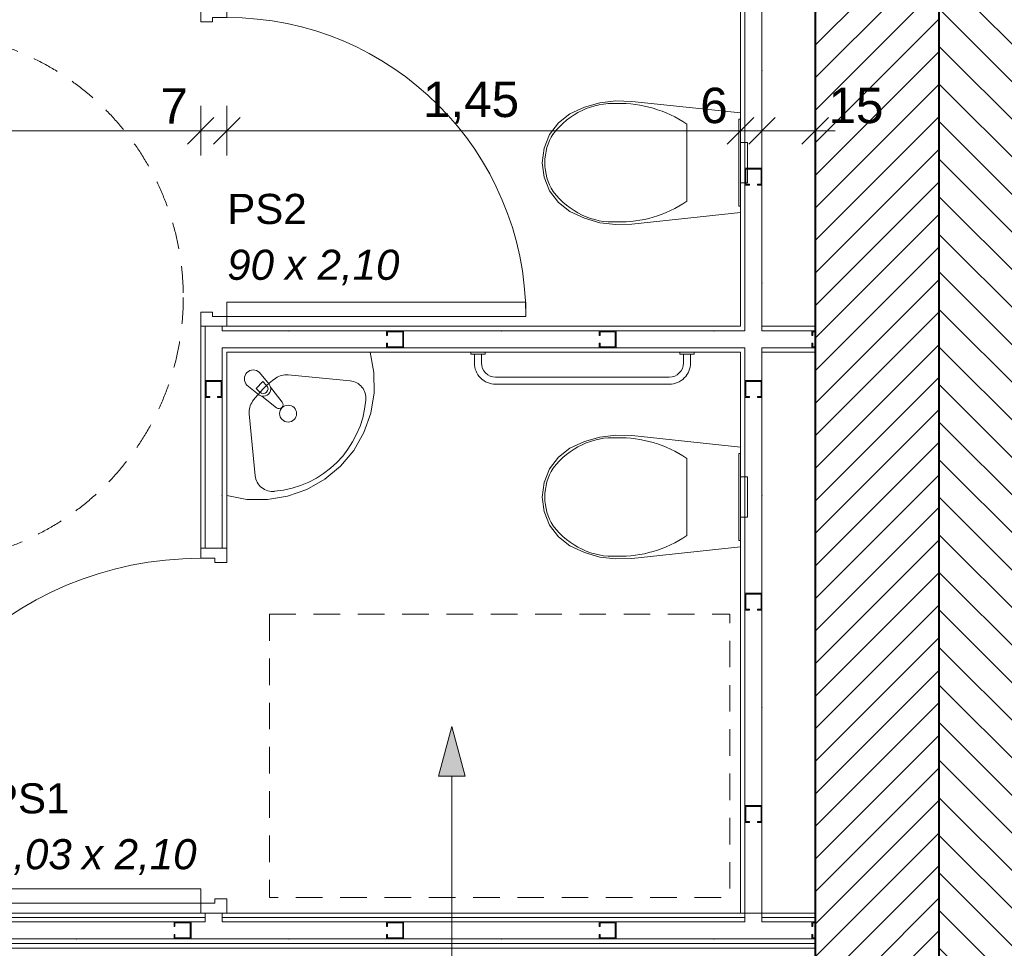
# Model space of a CAD drawing. Header units: millimetres. Extents: x 1516 to 54089, y 9900 to 28536.
# Tile 75 of 90: x 44840 to 47619, y 18521 to 21143. Entities that reach past the tile are written whole.
import ezdxf
from ezdxf.enums import TextEntityAlignment as Align

# ---------------------------------------------------------------- set-up
doc = ezdxf.new("R2010")
doc.units = ezdxf.units.MM
doc.header["$MEASUREMENT"] = 0
doc.linetypes.add('Tirets petits', pattern=[125, 75, -50])
for name, color, linetype in [('2D - Dessin général.AL', 7, 'Continuous'), ('_Murs - Extérieurs.AL', 7, 'Continuous'), ('Nouveau_2D - Cotations pour 50ème.AL', 7, 'Continuous'), ('Nouveau__Murs - Extérieurs.AL', 7, 'Continuous'), ('Nouveau__Murs - Intérieurs (Non-porteurs).AL', 7, 'Continuous'), ('Nouveau_Eq tech - App Sanitaire.AL', 7, 'Continuous'), ('Nouveau_Marques - Zones', 7, 'Continuous'), ('Nouveau_Marques de porte Archicad', 7, 'Continuous'), ('Nouveau_Portes Archicad', 7, 'Continuous')]:
    doc.layers.add(name, color=color, linetype=linetype)
doc.styles.add('STYLE_GENERE_1', font='arial.ttf')
doc.styles.add('STYLE_GENERE_3', font='arial.ttf')
doc.dimstyles.new('STYLE_GENERE__2', dxfattribs={"dimtxt": 100, "dimasz": 71.25, "dimexe": 0.18, "dimexo": 0.0625, "dimgap": 0, "dimtad": 1, "dimtih": 1, "dimtoh": 1, "dimlfac": 0.001, "dimzin": 0, "dimdsep": 46, "dimtxsty": 'STYLE_GENERE_3', "dimblk": 'ARROWHEAD_6', "dimblk1": 'ARROWHEAD_6', "dimblk2": 'ARROWHEAD_6', "dimcen": 0.09, "dimse1": 1, "dimse2": 1, "dimclrd": 7, "dimclre": 7, "dimclrt": 7, "dimazin": 0, "dimtfac": 1, "dimtdec": 4, "dimtmove": 0, "dimatfit": 3, "dimfxl": 0, "dimtolj": 1, "dimtzin": 0, "dimarcsym": 0})

# ---------------------------------------------------------------- blocks, each defined once
blk = doc.blocks.new('*X124')
at = {"layer": 'Nouveau__Murs - Intérieurs (Non-porteurs).AL', "color": 7, "linetype": 'Continuous', "lineweight": 5}
for p, q in [((45411.7, 20124), (45363.7, 20124)), ((45409, 20121.3), (45366.4, 20121.3)), ((45366.4, 20121.3), (45366.4, 20078.7)), ((45409, 20078.7), (45409, 20121.3)), ((45411.7, 20076), (45411.7, 20124)), ((45363.7, 20076), (45376.7, 20076)), ((45366.4, 20078.7), (45376.7, 20078.7)), ((45376.7, 20076), (45376.7, 20078.7)), ((45398.8, 20078.7), (45409, 20078.7)), ((45398.8, 20076), (45398.8, 20078.7)), ((45398.8, 20076), (45411.7, 20076))]:
    blk.add_line(p, q, dxfattribs=at)
blk.add_point((45411.7, 19800), dxfattribs=at)
blk.add_point((45411.7, 19800), dxfattribs=at)
blk = doc.blocks.new('Porte 27_4')
at = {"layer": 'Nouveau_Portes Archicad', "color": 7, "linetype": 'Continuous', "lineweight": 5}
for p, q in [((447, 0), (447, 974)), ((447, 974), (487, 974)), ((487, 974), (487, 0)), ((-487, 0), (-515, 0)), ((-515, 0), (-515, -73.5)), ((-515, 0), (-515, -12.5)), ((-515, 0), (-515, -12.5)), ((-487, -40), (-487, 0)), ((487, 0), (447, 0)), ((515, 0), (487, 0)), ((487, 0), (487, -40)), ((515, -73.5), (515, 0)), ((515, 0), (515, -12.5)), ((515, 0), (515, -12.5)), ((-515, -12.5), (-515, -60.5)), ((-515, -12.5), (-515, -60.5)), ((515, -12.5), (515, -60.5)), ((515, -12.5), (515, -60.5)), ((-475, -40), (-487, -40)), ((-475, -73.5), (-475, -40)), ((487, -40), (475, -40)), ((475, -40), (475, -73.5)), ((-515, -60.5), (-515, -73.5)), ((-515, -60.5), (-515, -73.5)), ((-515, -73.5), (-475, -73.5)), ((475, -73.5), (515, -73.5)), ((515, -60.5), (515, -73.5)), ((515, -60.5), (515, -73.5))]:
    blk.add_line(p, q, dxfattribs=at)
blk.add_arc((487, 0), 974, 90, 180, dxfattribs=at)
blk = doc.blocks.new('Marque porte 27')
at = {"layer": 'Nouveau_Marques de porte Archicad', "color": 7, "lineweight": 5, "char_height": 85, "attachment_point": 1, "rotation": 270, "style": 'STYLE_GENERE_1'}
for s, insert in [('\\A1;{\\pql;\\pt0,50;\\fArial|b0|i1|c0|p0;\\W1.000000;1,03\\fArial|b0|i1|c0|p0;\\W1.000000;\\A1{\\H.66x;\\S^  ;}\\fArial|b0|i1|c0|p0;\\W1.000000;\\fArial|b0|i1|c0|p0;\\W1.000000;\\A1{\\H.66x;\\S^  ;}}', (-306.2, 594.9)), ('\\A1;{\\pql;\\pt0,50;\\fArial|b0|i1|c0|p0;\\W1.000000; x 2,10\\fArial|b0|i1|c0|p0;\\W1.000000;\\A1{\\H.66x;\\S^  ;}\\fArial|b0|i1|c0|p0;\\W1.000000;\\fArial|b0|i1|c0|p0;\\W1.000000;\\A1{\\H.66x;\\S^  ;}}', (-306.2, 368))]:
    blk.add_mtext(s, dxfattribs=dict(at, insert=insert))
at = {"layer": 'Nouveau_Marques de porte Archicad', "color": 7, "lineweight": 5, "style": 'STYLE_GENERE_1'}
blk.add_attdef('AC_WIDO_ID', text='', height=85, rotation=270, dxfattribs=at).set_placement((-286.7, 622.6), align=Align.BOTTOM_LEFT)
for tag, p in [('DUMMY_228', (-286.7, 594.9)), ('DUMMY_229', (-286.7, 18.1))]:
    blk.add_attdef(tag, text='', height=85, rotation=270, dxfattribs=at).set_placement(p, align=Align.TOP_LEFT)
blk = doc.blocks.new('Porte 27_5')
at = {"layer": 'Nouveau_Portes Archicad', "color": 7, "linetype": 'Continuous', "lineweight": 5}
for p, q in [((382, 0), (382, 844)), ((382, 844), (422, 844)), ((422, 844), (422, 0)), ((-422, 0), (-450, 0)), ((-450, 0), (-450, -73.5)), ((-450, -13), (-450, 0)), ((-450, -13), (-450, 0)), ((-422, -40), (-422, 0)), ((422, 0), (382, 0)), ((450, 0), (422, 0)), ((422, 0), (422, -40)), ((450, -73.5), (450, 0)), ((450, -13), (450, 0)), ((450, -13), (450, 0)), ((-450, -61), (-450, -13)), ((-450, -61), (-450, -13)), ((450, -61), (450, -13)), ((450, -61), (450, -13)), ((-410, -40), (-422, -40)), ((-410, -73.5), (-410, -40)), ((422, -40), (410, -40)), ((410, -40), (410, -73.5)), ((-450, -73.5), (-450, -61)), ((-450, -73.5), (-450, -61)), ((-450, -73.5), (-410, -73.5)), ((410, -73.5), (450, -73.5)), ((450, -73.5), (450, -61)), ((450, -73.5), (450, -61))]:
    blk.add_line(p, q, dxfattribs=at)
blk.add_arc((422, 0), 844, 90, 180, dxfattribs=at)
blk = doc.blocks.new('Marque porte 27_2')
at = {"layer": 'Nouveau_Marques de porte Archicad', "color": 7, "lineweight": 5, "char_height": 85, "attachment_point": 1, "rotation": 270, "style": 'STYLE_GENERE_1'}
for s, insert in [('\\A1;{\\pql;\\pt0,50;\\fArial|b0|i1|c0|p0;\\W1.000000;90\\fArial|b0|i1|c0|p0;\\W1.000000;\\A1{\\H.66x;\\S^  ;}\\fArial|b0|i1|c0|p0;\\W1.000000;\\fArial|b0|i1|c0|p0;\\W1.000000;\\A1{\\H.66x;\\S^  ;}}', (192.5, -108.8)), ('\\A1;{\\pql;\\pt0,50;\\fArial|b0|i1|c0|p0;\\W1.000000; x 2,10\\fArial|b0|i1|c0|p0;\\W1.000000;\\A1{\\H.66x;\\S^  ;}\\fArial|b0|i1|c0|p0;\\W1.000000;\\fArial|b0|i1|c0|p0;\\W1.000000;\\A1{\\H.66x;\\S^  ;}}', (192.5, -238.4))]:
    blk.add_mtext(s, dxfattribs=dict(at, insert=insert))
at = {"layer": 'Nouveau_Marques de porte Archicad', "color": 7, "lineweight": 5, "style": 'STYLE_GENERE_1'}
blk.add_attdef('AC_WIDO_ID', text='', height=85, rotation=270, dxfattribs=at).set_placement((211.9, -81), align=Align.BOTTOM_LEFT)
for tag, p in [('DUMMY_228', (211.9, -108.8)), ('DUMMY_229', (211.9, -588.4))]:
    blk.add_attdef(tag, text='', height=85, rotation=270, dxfattribs=at).set_placement(p, align=Align.TOP_LEFT)
blk = doc.blocks.new('Porte 27_6')
at = {"layer": 'Nouveau_Portes Archicad', "color": 7, "linetype": 'Continuous', "lineweight": 5}
for p, q in [((382, 0), (382, 844)), ((382, 844), (422, 844)), ((422, 844), (422, 0)), ((-422, 0), (-450, 0)), ((-450, 0), (-450, -73.5)), ((-450, 0), (-450, -13)), ((-450, 0), (-450, -13)), ((-422, -40), (-422, 0)), ((422, 0), (382, 0)), ((450, 0), (422, 0)), ((422, 0), (422, -40)), ((450, -73.5), (450, 0)), ((450, 0), (450, -13)), ((450, 0), (450, -13)), ((-450, -13), (-450, -61)), ((-450, -13), (-450, -61)), ((450, -13), (450, -61)), ((450, -13), (450, -61)), ((-410, -40), (-422, -40)), ((-410, -73.5), (-410, -40)), ((422, -40), (410, -40)), ((410, -40), (410, -73.5)), ((-450, -61), (-450, -73.5)), ((-450, -61), (-450, -73.5)), ((-450, -73.5), (-410, -73.5)), ((410, -73.5), (450, -73.5)), ((450, -61), (450, -73.5)), ((450, -61), (450, -73.5))]:
    blk.add_line(p, q, dxfattribs=at)
blk.add_arc((422, 0), 844, 90, 180, dxfattribs=at)
blk = doc.blocks.new('Marque porte 27_3')
at = {"layer": 'Nouveau_Marques de porte Archicad', "color": 7, "lineweight": 5, "char_height": 85, "attachment_point": 1, "rotation": 270, "style": 'STYLE_GENERE_1'}
for s, insert in [('\\A1;{\\pql;\\pt0,50;\\fArial|b0|i1|c0|p0;\\W1.000000;90\\fArial|b0|i1|c0|p0;\\W1.000000;\\A1{\\H.66x;\\S^  ;}\\fArial|b0|i1|c0|p0;\\W1.000000;\\fArial|b0|i1|c0|p0;\\W1.000000;\\A1{\\H.66x;\\S^  ;}}', (-233.8, -74.8)), ('\\A1;{\\pql;\\pt0,50;\\fArial|b0|i1|c0|p0;\\W1.000000; x 2,10\\fArial|b0|i1|c0|p0;\\W1.000000;\\A1{\\H.66x;\\S^  ;}\\fArial|b0|i1|c0|p0;\\W1.000000;\\fArial|b0|i1|c0|p0;\\W1.000000;\\A1{\\H.66x;\\S^  ;}}', (-233.8, -204.5))]:
    blk.add_mtext(s, dxfattribs=dict(at, insert=insert))
at = {"layer": 'Nouveau_Marques de porte Archicad', "color": 7, "lineweight": 5, "style": 'STYLE_GENERE_1'}
blk.add_attdef('AC_WIDO_ID', text='', height=85, rotation=270, dxfattribs=at).set_placement((-214.4, -47.1), align=Align.BOTTOM_LEFT)
for tag, p in [('DUMMY_228', (-214.4, -74.8)), ('DUMMY_229', (-214.4, -554.4))]:
    blk.add_attdef(tag, text='', height=85, rotation=270, dxfattribs=at).set_placement(p, align=Align.TOP_LEFT)
blk = doc.blocks.new('Mur_18', base_point=(45351.2, 18620.4))
at = {"layer": 'Nouveau__Murs - Extérieurs.AL', "color": 7, "linetype": 'Continuous', "lineweight": 5}
for p, q in [((45363.7, 22163.8), (45363.7, 22150.8)), ((45411.7, 22150.8), (45411.7, 22163.8))]:
    blk.add_line(p, q, dxfattribs=at)
at = {"layer": 'Nouveau__Murs - Extérieurs.AL', "color": 7, "linetype": 'Continuous', "lineweight": 25}
blk.add_line((45411.7, 22163.8), (45363.7, 22163.8), dxfattribs=at)
at = {"layer": 'Nouveau__Murs - Intérieurs (Non-porteurs).AL', "color": 7, "linetype": 'Continuous', "lineweight": 5}
for p, q in [((45351.2, 22150.8), (45363.7, 22150.8)), ((45363.7, 22150.8), (45411.7, 22150.8)), ((45411.7, 22150.8), (45424.7, 22150.8)), ((45351.2, 21250.8), (45363.7, 21250.8)), ((45363.7, 21250.8), (45363.7, 21238.3)), ((45363.7, 21250.8), (45411.7, 21250.8)), ((45363.7, 21238.3), (45363.7, 21190.3)), ((45411.7, 21238.3), (45411.7, 21250.8)), ((45411.7, 21250.8), (45424.7, 21250.8)), ((45424.7, 21238.3), (45411.7, 21238.3)), ((45363.7, 21177.3), (45351.2, 21177.3)), ((45363.7, 21190.3), (45363.7, 21177.3)), ((45411.7, 21177.3), (45363.7, 21177.3)), ((45411.7, 21190.3), (45424.7, 21190.3)), ((45411.7, 21177.3), (45411.7, 21190.3)), ((45424.7, 21177.3), (45411.7, 21177.3)), ((45363.7, 20277.3), (45351.2, 20277.3)), ((45363.7, 20277.3), (45363.7, 20264.3)), ((45411.7, 20277.3), (45363.7, 20277.3)), ((45363.7, 20264.3), (45363.7, 20216.3)), ((45411.7, 20264.3), (45411.7, 20277.3)), ((45424.7, 20277.3), (45411.7, 20277.3)), ((45424.7, 20264.3), (45411.7, 20264.3)), ((45363.7, 20216.3), (45363.7, 19650.4)), ((45411.7, 20216.3), (45424.7, 20216.3)), ((45411.7, 19650.4), (45411.7, 20216.3)), ((45351.2, 19650.4), (45363.7, 19650.4)), ((45363.7, 19650.4), (45411.7, 19650.4)), ((45411.7, 19650.4), (45424.7, 19650.4)), ((45351.2, 18620.4), (45363.7, 18620.4)), ((45363.7, 18620.4), (45363.7, 18607.9)), ((45363.7, 18620.4), (45411.7, 18620.4)), ((45411.7, 18607.9), (45411.7, 18620.4)), ((45411.7, 18620.4), (45424.7, 18620.4)), ((45363.7, 18607.9), (45363.7, 18595.4)), ((45411.7, 18595.4), (45411.7, 18607.9))]:
    blk.add_line(p, q, dxfattribs=at)
at = {"layer": 'Nouveau__Murs - Intérieurs (Non-porteurs).AL', "color": 7, "linetype": 'Continuous', "lineweight": 5, "flags": 128}
for points in [[(45351.2, 21250.8), (45351.2, 21177.3)], [(45351.2, 20277.3), (45351.2, 19650.4)], [(45424.7, 19650.4), (45424.7, 20203.8)]]:
    blk.add_lwpolyline(points, dxfattribs=at)
at = {"layer": 'Nouveau__Murs - Intérieurs (Non-porteurs).AL', "color": 7, "lineweight": 40}
blk.add_blockref('*X124', (0, 0), dxfattribs=at)
at = {"layer": 'Nouveau_Marques de porte Archicad', "color": 7, "lineweight": 5}
ref = blk.add_blockref('Marque porte 27_2', (45351.2, 21700.8), dxfattribs=dict(at, rotation=90))
ref.add_attrib('AC_WIDO_ID', 'PS2', dxfattribs={"color": 7, "lineweight": 5, "height": 85, "rotation": 360, "style": 'STYLE_GENERE_1'}).set_placement((45460, 21940.5), align=Align.BOTTOM_LEFT)
ref = blk.add_blockref('Marque porte 27_3', (45351.2, 20727.3), dxfattribs=dict(at, rotation=90))
ref.add_attrib('AC_WIDO_ID', 'PS2', dxfattribs={"color": 7, "lineweight": 5, "height": 85, "rotation": 360, "style": 'STYLE_GENERE_1'}).set_placement((45426.1, 20540.7), align=Align.BOTTOM_LEFT)
ref = blk.add_blockref('Marque porte 27', (45351.2, 19135.4), dxfattribs=dict(at, rotation=90))
ref.add_attrib('AC_WIDO_ID', 'PS1', dxfattribs={"color": 7, "lineweight": 5, "height": 85, "rotation": 360, "style": 'STYLE_GENERE_1'}).set_placement((44756.4, 18876.4), align=Align.BOTTOM_LEFT)
at = {"layer": 'Nouveau_Portes Archicad', "color": 7, "linetype": 'Continuous', "lineweight": 13, "xscale": -1, "zscale": 1000}
for name, p, rotation in [('Porte 27_5', (45424.7, 21700.8), 270), ('Porte 27_4', (45351.2, 19135.4), 90)]:
    blk.add_blockref(name, p, dxfattribs=dict(at, rotation=rotation))
at = {"layer": 'Nouveau_Portes Archicad', "color": 7, "linetype": 'Continuous', "lineweight": 13, "zscale": 1000, "rotation": 270}
blk.add_blockref('Porte 27_6', (45424.7, 20727.3), dxfattribs=at)
blk = doc.blocks.new('*X136')
at = {"layer": 'Nouveau__Murs - Intérieurs (Non-porteurs).AL', "color": 7, "linetype": 'Continuous', "lineweight": 5}
for p, q in [((44124, 18595.4), (44076, 18595.4)), ((44076, 18595.4), (44076, 18582.5)), ((44121.3, 18592.7), (44078.7, 18592.7)), ((44078.7, 18592.7), (44078.7, 18582.5)), ((44121.3, 18550.1), (44121.3, 18592.7)), ((44124, 18547.4), (44124, 18595.4)), ((44724, 18595.4), (44676, 18595.4)), ((44676, 18595.4), (44676, 18582.5)), ((44721.3, 18592.7), (44678.7, 18592.7)), ((44678.7, 18592.7), (44678.7, 18582.5)), ((44721.3, 18550.1), (44721.3, 18592.7)), ((44724, 18547.4), (44724, 18595.4)), ((45276, 18595.4), (45276, 18582.5)), ((45321.3, 18592.7), (45278.7, 18592.7)), ((45278.7, 18592.7), (45278.7, 18582.5)), ((45321.3, 18550.1), (45321.3, 18592.7)), ((45324, 18547.4), (45324, 18595.4)), ((44076, 18582.5), (44078.7, 18582.5)), ((44676, 18582.5), (44678.7, 18582.5)), ((45276, 18582.5), (45278.7, 18582.5)), ((44076, 18560.3), (44076, 18547.4)), ((44076, 18560.3), (44078.7, 18560.3)), ((44076, 18547.4), (44124, 18547.4)), ((44078.7, 18560.3), (44078.7, 18550.1)), ((44078.7, 18550.1), (44121.3, 18550.1)), ((44676, 18560.3), (44676, 18547.4)), ((44676, 18560.3), (44678.7, 18560.3)), ((44676, 18547.4), (44724, 18547.4)), ((44678.7, 18560.3), (44678.7, 18550.1)), ((44678.7, 18550.1), (44721.3, 18550.1)), ((45276, 18560.3), (45276, 18547.4)), ((45276, 18560.3), (45278.7, 18560.3)), ((45278.7, 18560.3), (45278.7, 18550.1)), ((45278.7, 18550.1), (45321.3, 18550.1))]:
    blk.add_line(p, q, dxfattribs=at)
for p in [(43800, 18547.4), (44400, 18547.4), (44400, 18547.4), (45000, 18547.4)]:
    blk.add_point(p, dxfattribs=at)
blk = doc.blocks.new('*X138')
at = {"layer": 'Nouveau__Murs - Intérieurs (Non-porteurs).AL', "color": 7, "linetype": 'Continuous', "lineweight": 5}
for p, q in [((45924, 18595.4), (45876, 18595.4)), ((45876, 18595.4), (45876, 18582.5)), ((45921.3, 18592.7), (45878.7, 18592.7)), ((45878.7, 18592.7), (45878.7, 18582.5)), ((45921.3, 18550.1), (45921.3, 18592.7)), ((45924, 18547.4), (45924, 18595.4)), ((46524, 18595.4), (46476, 18595.4)), ((46476, 18595.4), (46476, 18582.5)), ((46521.3, 18592.7), (46478.7, 18592.7)), ((46478.7, 18592.7), (46478.7, 18582.5)), ((46521.3, 18550.1), (46521.3, 18592.7)), ((46524, 18547.4), (46524, 18595.4)), ((45876, 18582.5), (45878.7, 18582.5)), ((46476, 18582.5), (46478.7, 18582.5)), ((45876, 18560.3), (45876, 18547.4)), ((45876, 18560.3), (45878.7, 18560.3)), ((45876, 18547.4), (45924, 18547.4)), ((45878.7, 18560.3), (45878.7, 18550.1)), ((45878.7, 18550.1), (45921.3, 18550.1)), ((46476, 18560.3), (46476, 18547.4)), ((46476, 18560.3), (46478.7, 18560.3)), ((46476, 18547.4), (46524, 18547.4)), ((46478.7, 18560.3), (46478.7, 18550.1)), ((46478.7, 18550.1), (46521.3, 18550.1))]:
    blk.add_line(p, q, dxfattribs=at)
for p in [(45600, 18547.4), (46200, 18547.4), (46200, 18547.4), (46800, 18547.4)]:
    blk.add_point(p, dxfattribs=at)
blk = doc.blocks.new('*X140')
at = {"layer": 'Nouveau__Murs - Intérieurs (Non-porteurs).AL', "color": 7, "linetype": 'Continuous', "lineweight": 5}
for p, q in [((47076, 18595.4), (47076, 18582.5)), ((47085.2, 18592.7), (47078.7, 18592.7)), ((47078.7, 18592.7), (47078.7, 18582.5)), ((47076, 18582.5), (47078.7, 18582.5)), ((47076, 18560.3), (47076, 18547.4)), ((47076, 18560.3), (47078.7, 18560.3)), ((47078.7, 18560.3), (47078.7, 18550.1)), ((47078.7, 18550.1), (47085.2, 18550.1))]:
    blk.add_line(p, q, dxfattribs=at)
blk = doc.blocks.new('Mur_19', base_point=(42426.1, 18620.4))
at = {"layer": 'Nouveau__Murs - Intérieurs (Non-porteurs).AL', "color": 7, "linetype": 'Continuous', "lineweight": 5}
for p, q in [((45363.7, 18620.4), (45363.7, 18607.9)), ((45411.7, 18607.9), (45411.7, 18620.4)), ((46887.2, 18620.4), (46887.2, 18607.9)), ((46935.2, 18607.9), (46935.2, 18620.4)), ((45363.7, 18595.4), (43776.2, 18595.4)), ((45363.7, 18607.9), (43789.2, 18607.9)), ((45363.7, 18607.9), (45363.7, 18595.4)), ((45411.7, 18595.4), (45411.7, 18607.9)), ((46887.2, 18607.9), (45411.7, 18607.9)), ((46887.2, 18595.4), (45411.7, 18595.4)), ((46887.2, 18607.9), (46887.2, 18595.4)), ((46935.2, 18595.4), (46935.2, 18607.9)), ((47085.2, 18607.9), (46935.2, 18607.9)), ((47085.2, 18595.4), (46935.2, 18595.4)), ((42426.1, 18534.4), (47085.2, 18534.4)), ((43776.2, 18547.4), (45363.7, 18547.4)), ((45363.7, 18547.4), (45411.7, 18547.4)), ((45411.7, 18547.4), (46887.2, 18547.4)), ((46887.2, 18547.4), (46935.2, 18547.4)), ((46935.2, 18547.4), (47085.2, 18547.4))]:
    blk.add_line(p, q, dxfattribs=at)
at = {"layer": 'Nouveau__Murs - Intérieurs (Non-porteurs).AL', "color": 7, "linetype": 'Continuous', "lineweight": 5, "flags": 128}
for points in [[(45351.2, 18620.4), (43802.2, 18620.4)], [(46874.7, 18620.4), (45424.7, 18620.4)], [(47085.2, 18620.4), (46935.2, 18620.4)], [(47085.2, 18521.4), (47085.2, 18620.4)], [(42426.1, 18521.4), (47085.2, 18521.4)]]:
    blk.add_lwpolyline(points, dxfattribs=at)
at = {"layer": 'Nouveau__Murs - Intérieurs (Non-porteurs).AL', "color": 7, "lineweight": 40}
for name in ['*X136', '*X138', '*X140']:
    blk.add_blockref(name, (0, 0), dxfattribs=at)
blk = doc.blocks.new('*X156')
at = {"layer": 'Nouveau__Murs - Extérieurs.AL', "color": 7, "linetype": 'Continuous', "lineweight": 5}
for p, q in [((46935.2, 20124), (46887.2, 20124)), ((46932.5, 20121.3), (46889.9, 20121.3)), ((46889.9, 20121.3), (46889.9, 20078.7)), ((46932.5, 20078.7), (46932.5, 20121.3)), ((46887.2, 20076), (46900.2, 20076)), ((46889.9, 20078.7), (46900.2, 20078.7)), ((46900.2, 20076), (46900.2, 20078.7)), ((46922.3, 20078.7), (46932.5, 20078.7)), ((46922.3, 20076), (46922.3, 20078.7)), ((46922.3, 20076), (46935.2, 20076)), ((46935.2, 19524), (46887.2, 19524)), ((46887.2, 19524), (46887.2, 19476)), ((46932.5, 19521.3), (46889.9, 19521.3)), ((46889.9, 19521.3), (46889.9, 19478.7)), ((46932.5, 19478.7), (46932.5, 19521.3)), ((46935.2, 19476), (46935.2, 19524)), ((46887.2, 19476), (46900.2, 19476)), ((46889.9, 19478.7), (46900.2, 19478.7)), ((46900.2, 19476), (46900.2, 19478.7)), ((46922.3, 19478.7), (46932.5, 19478.7)), ((46922.3, 19476), (46922.3, 19478.7)), ((46922.3, 19476), (46935.2, 19476)), ((46935.2, 18924), (46887.2, 18924)), ((46932.5, 18921.3), (46889.9, 18921.3)), ((46889.9, 18921.3), (46889.9, 18878.7)), ((46932.5, 18878.7), (46932.5, 18921.3)), ((46887.2, 18876), (46900.2, 18876)), ((46889.9, 18878.7), (46900.2, 18878.7)), ((46900.2, 18876), (46900.2, 18878.7)), ((46922.3, 18878.7), (46932.5, 18878.7)), ((46922.3, 18876), (46922.3, 18878.7)), ((46922.3, 18876), (46935.2, 18876))]:
    blk.add_line(p, q, dxfattribs=at)
for p in [(46935.2, 19800), (46935.2, 19200)]:
    blk.add_point(p, dxfattribs=at)
blk = doc.blocks.new('*X157')
at = {"layer": 'Nouveau__Murs - Extérieurs.AL', "color": 7, "linetype": 'Continuous', "lineweight": 5}
for p, q in [((46935.2, 20724), (46887.2, 20724)), ((46887.2, 20724), (46887.2, 20676)), ((46932.5, 20721.3), (46889.9, 20721.3)), ((46889.9, 20721.3), (46889.9, 20678.7)), ((46932.5, 20678.7), (46932.5, 20721.3)), ((46935.2, 20676), (46935.2, 20724)), ((46887.2, 20676), (46900.2, 20676)), ((46889.9, 20678.7), (46900.2, 20678.7)), ((46900.2, 20676), (46900.2, 20678.7)), ((46922.3, 20678.7), (46932.5, 20678.7)), ((46922.3, 20676), (46922.3, 20678.7)), ((46922.3, 20676), (46935.2, 20676))]:
    blk.add_line(p, q, dxfattribs=at)
for p in [(46935.2, 21000), (46935.2, 20400)]:
    blk.add_point(p, dxfattribs=at)
blk = doc.blocks.new('*X158')
at = {"layer": 'Nouveau__Murs - Extérieurs.AL', "color": 7, "linetype": 'Continuous', "lineweight": 5}
for p, q in [((46935.2, 21924), (46887.2, 21924)), ((46932.5, 21921.3), (46889.9, 21921.3)), ((46889.9, 21921.3), (46889.9, 21878.7)), ((46932.5, 21878.7), (46932.5, 21921.3)), ((46887.2, 21876), (46900.2, 21876)), ((46889.9, 21878.7), (46900.2, 21878.7)), ((46900.2, 21876), (46900.2, 21878.7)), ((46922.3, 21878.7), (46932.5, 21878.7)), ((46922.3, 21876), (46922.3, 21878.7)), ((46922.3, 21876), (46935.2, 21876)), ((46935.2, 21324), (46887.2, 21324)), ((46932.5, 21321.3), (46889.9, 21321.3)), ((46889.9, 21321.3), (46889.9, 21278.7)), ((46932.5, 21278.7), (46932.5, 21321.3)), ((46887.2, 21276), (46900.2, 21276)), ((46889.9, 21278.7), (46900.2, 21278.7)), ((46900.2, 21276), (46900.2, 21278.7)), ((46922.3, 21278.7), (46932.5, 21278.7)), ((46922.3, 21276), (46922.3, 21278.7)), ((46922.3, 21276), (46935.2, 21276))]:
    blk.add_line(p, q, dxfattribs=at)
blk = doc.blocks.new('Mur_22', base_point=(46935.2, 18620.4))
at = {"layer": 'Nouveau__Murs - Extérieurs.AL', "color": 7, "linetype": 'Continuous', "lineweight": 5}
for p, q in [((46887.2, 22163.8), (46887.2, 22150.8)), ((46887.2, 22150.8), (46887.2, 21250.8)), ((46935.2, 22150.8), (46935.2, 22163.8)), ((46887.2, 21177.3), (46887.2, 20277.3)), ((46887.2, 20203.8), (46887.2, 18620.4))]:
    blk.add_line(p, q, dxfattribs=at)
at = {"layer": 'Nouveau__Murs - Extérieurs.AL', "color": 7, "linetype": 'Continuous', "lineweight": 25}
blk.add_line((46935.2, 22163.8), (46887.2, 22163.8), dxfattribs=at)
at = {"layer": 'Nouveau__Murs - Extérieurs.AL', "color": 7, "linetype": 'Continuous', "lineweight": 5, "flags": 128}
for points in [[(46874.7, 22150.8), (46874.7, 21250.8)], [(46935.2, 21250.8), (46935.2, 22150.8)], [(46874.7, 21177.3), (46874.7, 20277.3)], [(46935.2, 20277.3), (46935.2, 21177.3)], [(46874.7, 20203.8), (46874.7, 18620.4)], [(46935.2, 18620.4), (46935.2, 20203.8)]]:
    blk.add_lwpolyline(points, dxfattribs=at)
at = {"layer": 'Nouveau__Murs - Intérieurs (Non-porteurs).AL', "color": 7, "linetype": 'Continuous', "lineweight": 5}
for p, q in [((46887.2, 21250.8), (46887.2, 21238.3)), ((46935.2, 21238.3), (46935.2, 21250.8)), ((46887.2, 21190.3), (46887.2, 21177.3)), ((46935.2, 21177.3), (46935.2, 21190.3)), ((46887.2, 20277.3), (46887.2, 20264.3)), ((46935.2, 20264.3), (46935.2, 20277.3)), ((46887.2, 20216.3), (46887.2, 20203.8)), ((46935.2, 20203.8), (46935.2, 20216.3)), ((46887.2, 18620.4), (46887.2, 18607.9)), ((46935.2, 18607.9), (46935.2, 18620.4)), ((46887.2, 18607.9), (46887.2, 18595.4)), ((46935.2, 18595.4), (46935.2, 18607.9))]:
    blk.add_line(p, q, dxfattribs=at)
at = {"layer": 'Nouveau__Murs - Extérieurs.AL', "color": 7, "lineweight": 40}
for name in ['*X158', '*X157', '*X156']:
    blk.add_blockref(name, (0, 0), dxfattribs=at)
blk = doc.blocks.new('*X170')
at = {"layer": 'Nouveau__Murs - Intérieurs (Non-porteurs).AL', "color": 7, "linetype": 'Continuous', "lineweight": 5}
for p, q in [((47076, 20251.4), (47076, 20264.3)), ((47078.7, 20251.4), (47078.7, 20261.6)), ((47078.7, 20261.6), (47085.2, 20261.6)), ((47076, 20251.4), (47078.7, 20251.4)), ((47076, 20216.3), (47076, 20229.3)), ((47076, 20229.3), (47078.7, 20229.3)), ((47078.7, 20219), (47078.7, 20229.3)), ((47085.2, 20219), (47078.7, 20219))]:
    blk.add_line(p, q, dxfattribs=at)
blk = doc.blocks.new('*X172')
at = {"layer": 'Nouveau__Murs - Intérieurs (Non-porteurs).AL', "color": 7, "linetype": 'Continuous', "lineweight": 5}
for p, q in [((45876, 20264.3), (45924, 20264.3)), ((45876, 20251.4), (45876, 20264.3)), ((45878.7, 20251.4), (45878.7, 20261.6)), ((45878.7, 20261.6), (45921.3, 20261.6)), ((45921.3, 20261.6), (45921.3, 20219)), ((45924, 20264.3), (45924, 20216.3)), ((46476, 20264.3), (46524, 20264.3)), ((46476, 20251.4), (46476, 20264.3)), ((46478.7, 20251.4), (46478.7, 20261.6)), ((46478.7, 20261.6), (46521.3, 20261.6)), ((46521.3, 20261.6), (46521.3, 20219)), ((46524, 20264.3), (46524, 20216.3)), ((45876, 20251.4), (45878.7, 20251.4)), ((45876, 20216.3), (45876, 20229.3)), ((45876, 20229.3), (45878.7, 20229.3)), ((45878.7, 20219), (45878.7, 20229.3)), ((46476, 20251.4), (46478.7, 20251.4)), ((46476, 20216.3), (46476, 20229.3)), ((46476, 20229.3), (46478.7, 20229.3)), ((46478.7, 20219), (46478.7, 20229.3)), ((45924, 20216.3), (45876, 20216.3)), ((45921.3, 20219), (45878.7, 20219)), ((46524, 20216.3), (46476, 20216.3)), ((46521.3, 20219), (46478.7, 20219))]:
    blk.add_line(p, q, dxfattribs=at)
for p in [(45600, 20264.3), (46200, 20264.3), (46200, 20264.3), (46800, 20264.3)]:
    blk.add_point(p, dxfattribs=at)
blk = doc.blocks.new('Mur_24', base_point=(45351.2, 20277.3))
at = {"layer": 'Nouveau__Murs - Intérieurs (Non-porteurs).AL', "color": 7, "linetype": 'Continuous', "lineweight": 5}
for p, q in [((45424.7, 20264.3), (45411.7, 20264.3)), ((46887.2, 20264.3), (45424.7, 20264.3)), ((46887.2, 20277.3), (46887.2, 20264.3)), ((46935.2, 20264.3), (46935.2, 20277.3)), ((47085.2, 20264.3), (46935.2, 20264.3)), ((45411.7, 20216.3), (45424.7, 20216.3)), ((45424.7, 20216.3), (46887.2, 20216.3)), ((46887.2, 20216.3), (46887.2, 20203.8)), ((46935.2, 20203.8), (46935.2, 20216.3)), ((46935.2, 20216.3), (47085.2, 20216.3))]:
    blk.add_line(p, q, dxfattribs=at)
at = {"layer": 'Nouveau__Murs - Intérieurs (Non-porteurs).AL', "color": 7, "linetype": 'Continuous', "lineweight": 5, "flags": 128}
for points in [[(46874.7, 20277.3), (45424.7, 20277.3)], [(47085.2, 20277.3), (46935.2, 20277.3)], [(47085.2, 20277.3), (47085.2, 20264.3)], [(47085.2, 20264.3), (47085.2, 20216.3)], [(45424.7, 20203.8), (46874.7, 20203.8)], [(46935.2, 20203.8), (47085.2, 20203.8)], [(47085.2, 20216.3), (47085.2, 20203.8)]]:
    blk.add_lwpolyline(points, dxfattribs=at)
at = {"layer": 'Nouveau__Murs - Intérieurs (Non-porteurs).AL', "color": 7, "lineweight": 40}
for name in ['*X172', '*X170']:
    blk.add_blockref(name, (0, 0), dxfattribs=at)
blk = doc.blocks.new('Mur_39', base_point=(47435.3, 10683.8))
at = {"layer": '_Murs - Extérieurs.AL', "linetype": 'Continuous', "lineweight": 0, "true_color": 0x000000}
h = blk.add_hatch(dxfattribs=at)
h.set_pattern_fill('Dallage', color=18, style=0, pattern_type=2)
h.set_pattern_definition([(45, (0, 0), (-45.96194, 45.96194), [])])
h.paths.add_polyline_path([(47435.3, 10893.8), (47435.3, 24189.7), (47085.3, 24189.7), (47085.3, 10893.8)])
at = {"layer": '_Murs - Extérieurs.AL', "color": 7, "linetype": 'Continuous', "lineweight": 40, "flags": 128}
for points in [[(47085.3, 24189.7), (47085.3, 10893.8)], [(47435.3, 10893.8), (47435.3, 24189.7)]]:
    blk.add_lwpolyline(points, dxfattribs=at)
blk = doc.blocks.new('WC pour handicapés 27_2')
at = {"layer": 'Nouveau_Eq tech - App Sanitaire.AL', "color": 7, "linetype": 'Continuous', "lineweight": 13}
for p, q in [((-57, 20), (-40.3, 20)), ((-57, 0), (-57, 20)), ((-40.3, 20), (0, 20)), ((0, 20), (40.3, 20)), ((0, 0), (40.3, 0)), ((40.3, 20), (57, 20)), ((40.3, 0), (57, 0)), ((57, 0), (57, 20)), ((-57, 0), (-40.3, 0)), ((-40.3, 0), (0, 0)), ((0, -151.4), (-108.9, -151.4)), ((108.9, -151.4), (0, -151.4)), ((403.6, -141.1), (403.6, -161.1)), ((403.6, -731.1), (403.6, -751.1))]:
    blk.add_line(p, q, dxfattribs=at)
at = {"layer": 'Nouveau_Eq tech - App Sanitaire.AL', "color": 7, "linetype": 'Continuous', "lineweight": 13, "flags": 128}
for points in [[(-169.4, -396.7), (-157, -440.3), (-138, -481.3), (-112.4, -513.9), (-79.4, -538.8), (-41, -554.6), (0, -560), (41, -554.6), (79.4, -538.8), (112.4, -513.9), (138, -481.3), (157, -440.3), (169.4, -396.7), (174.9, -351.8), (173.3, -306.6), (141, 0), (-141, 0), (-173.3, -306.6), (-174.9, -351.8)], [(123, 0), (-123, 0), (-123, -5), (123, -5)]]:
    blk.add_lwpolyline(points, close=True, dxfattribs=at)
blk.add_lwpolyline([(408.6, -131.1), (408.6, -171.1), (403.6, -171.1), (403.6, -161.1), (378.6, -161.1, 0.414214), (338.6, -201.1), (338.6, -691.1, 0.414214), (378.6, -731.1), (403.6, -731.1), (403.6, -721.1), (408.6, -721.1), (408.6, -761.1), (403.6, -761.1), (403.6, -751.1), (378.6, -751.1, -0.414214), (318.6, -691.1), (318.6, -201.1, -0.414214), (378.6, -141.1), (403.6, -141.1), (403.6, -131.1)], format="xyb", close=True, dxfattribs=at)
at = {"layer": 'Nouveau_Eq tech - App Sanitaire.AL', "color": 7, "linetype": 'Continuous', "lineweight": 13}
for centre, major_axis, start_param, end_param in [((258.1, -339.4), (425.3, 0), 2.612188, 3.165208), ((-258.1, -339.4), (425.3, 0), 6.259567, 6.812588), ((89.5, -360.8), (256.9, 0), 3.085861, 3.98645), ((-89.5, -360.8), (256.9, 0), 5.438324, 6.338913), ((0.8, -431.2), (138.5, 0), 4.079884, 4.706528), ((-0.8, -431.2), (138.5, 0), 4.71825, 5.344894)]:
    blk.add_ellipse(centre, major_axis=major_axis, ratio=0.875546, start_param=start_param, end_param=end_param, dxfattribs=at)
blk = doc.blocks.new('WC 27')
at = {"layer": 'Nouveau_Eq tech - App Sanitaire.AL', "color": 7, "linetype": 'Continuous', "lineweight": 13}
for p, q in [((-57, 20), (-40.3, 20)), ((-57, 0), (-57, 20)), ((-40.3, 20), (0, 20)), ((0, 20), (40.3, 20)), ((0, 0), (40.3, 0)), ((40.3, 20), (57, 20)), ((40.3, 0), (57, 0)), ((57, 0), (57, 20)), ((-57, 0), (-40.3, 0)), ((-40.3, 0), (0, 0)), ((0, -151.4), (-108.9, -151.4)), ((108.9, -151.4), (0, -151.4))]:
    blk.add_line(p, q, dxfattribs=at)
at = {"layer": 'Nouveau_Eq tech - App Sanitaire.AL', "color": 7, "linetype": 'Continuous', "lineweight": 13, "flags": 128}
for points in [[(-169.4, -396.7), (-157, -440.3), (-138, -481.3), (-112.4, -513.9), (-79.4, -538.8), (-41, -554.6), (0, -560), (41, -554.6), (79.4, -538.8), (112.4, -513.9), (138, -481.3), (157, -440.3), (169.4, -396.7), (174.9, -351.8), (173.3, -306.6), (141, 0), (-141, 0), (-173.3, -306.6), (-174.9, -351.8)], [(123, 0), (-123, 0), (-123, -5), (123, -5)]]:
    blk.add_lwpolyline(points, close=True, dxfattribs=at)
at = {"layer": 'Nouveau_Eq tech - App Sanitaire.AL', "color": 7, "linetype": 'Continuous', "lineweight": 13}
for centre, major_axis, start_param, end_param in [((258.1, -339.4), (425.3, 0), 2.612188, 3.165208), ((-258.1, -339.4), (425.3, 0), 6.259567, 6.812588), ((89.5, -360.8), (256.9, 0), 3.085861, 3.98645), ((-89.5, -360.8), (256.9, 0), 5.438324, 6.338913), ((0.8, -431.2), (138.5, 0), 4.079884, 4.706528), ((-0.8, -431.2), (138.5, 0), 4.71825, 5.344894)]:
    blk.add_ellipse(centre, major_axis=major_axis, ratio=0.875546, start_param=start_param, end_param=end_param, dxfattribs=at)
blk = doc.blocks.new('Lavabo d_angle 27')
at = {"layer": 'Nouveau_Eq tech - App Sanitaire.AL', "color": 7, "linetype": 'Continuous', "lineweight": 13}
for p, q in [((82.8, -102.1), (102, -82.8)), ((102, -82.8), (112.5, -93.3)), ((348.4, -80.5), (173.7, -63.6)), ((93.3, -112.6), (82.8, -102.1)), ((80.5, -348.2), (63.6, -173.6))]:
    blk.add_line(p, q, dxfattribs=at)
at = {"layer": 'Nouveau_Eq tech - App Sanitaire.AL', "color": 7, "linetype": 'Continuous', "lineweight": 13, "flags": 128}
blk.add_lwpolyline([(0, -404.4), (56.9, -415.3), (114.8, -416.1), (172, -406.6), (226.6, -387.1), (276.9, -358.4), (321.3, -321.2), (358.5, -276.8), (387.2, -226.5), (406.6, -171.9), (416.1, -114.8), (415.3, -56.9), (404.3, 0), (0, 0)], close=True, dxfattribs=at)
blk.add_lwpolyline([(57.1, -92.5), (89.6, -119.3, 0.12102), (98.7, -123.7), (140.8, -156.5, 0.882566), (156.5, -140.8), (123.7, -98.7, 0.12102), (119.3, -89.6), (92.5, -57.1, 1)], format="xyb", close=True, dxfattribs=at)
at = {"layer": 'Nouveau_Eq tech - App Sanitaire.AL', "color": 7, "linetype": 'Continuous', "lineweight": 13}
for centre, radius, start, end in [((102.9, -102.9), 13.6, 225, 45), ((103.1, -103.1), 21.1, 257.771, 12.229)]:
    blk.add_arc(centre, radius, start, end, dxfattribs=at)
for centre, major_axis, start_param, end_param in [((319, -318.9), (305.4, 0), 2.204538, 2.507899), ((168.6, -116.3), (52.9, 0), 1.474323, 2.181444), ((343.7, -129.5), (49.3, 0), 6.175569, 7.757508), ((116.3, -168.5), (52.9, 0), 2.530551, 3.237673), ((111, -111.4), (282.3, 0), 4.796606, 6.20048), ((129.5, -343.5), (49.3, 0), 3.237673, 4.819612)]:
    blk.add_ellipse(centre, major_axis=major_axis, ratio=0.999372, start_param=start_param, end_param=end_param, dxfattribs=at)
blk.add_ellipse((173.2, -173.1), major_axis=(23.9, 0), ratio=0.999372, dxfattribs=at)
blk = doc.blocks.new('*D506')
at = {"layer": 'Nouveau_2D - Cotations pour 50ème.AL', "color": 7, "linetype": 'Continuous', "lineweight": 5}
for p, q in [((43802.2, 20759.2), (43802.2, 20899.8)), ((45351.2, 20759.2), (45351.2, 20899.8)), ((43839.7, 20867), (43764.7, 20792)), ((45388.7, 20867), (45313.7, 20792)), ((43802.2, 20829.5), (45351.2, 20829.5))]:
    blk.add_line(p, q, dxfattribs=at)
at = {"layer": 'Nouveau_2D - Cotations pour 50ème.AL', "color": 7, "lineweight": 5, "char_height": 100, "attachment_point": 7, "style": 'STYLE_GENERE_3'}
for s, insert in [('\\A1;{\\pql;\\fArial|b0|i0|c0|p0;\\W1.000000;1,55}', (44405.1, 20849.5)), ('\\A1;{\\pql;\\fArial|b0|i0|c0|p0;\\W1.000000;7}', (45237.5, 20849.5))]:
    blk.add_mtext(s, dxfattribs=dict(at, insert=insert))
blk = doc.blocks.new('ARROWHEAD_6')
at = {"color": 0, "linetype": 'Continuous', "lineweight": 0}
for p, q in [((-0.5, -0.5), (0.5, 0.5)), ((0, 0), (-1, 0))]:
    blk.add_line(p, q, dxfattribs=at)
blk = doc.blocks.new('*D507')
at = {"layer": 'Nouveau_2D - Cotations pour 50ème.AL', "color": 7, "linetype": 'Continuous', "lineweight": 5}
for p, q in [((45351.2, 20759.2), (45351.2, 20899.8)), ((45424.7, 20759.2), (45424.7, 20899.8)), ((45388.7, 20867), (45313.7, 20792)), ((45462.2, 20867), (45387.2, 20792)), ((45351.2, 20829.5), (45424.7, 20829.5))]:
    blk.add_line(p, q, dxfattribs=at)
blk = doc.blocks.new('*D508')
at = {"layer": 'Nouveau_2D - Cotations pour 50ème.AL', "color": 7, "linetype": 'Continuous', "lineweight": 5}
for p, q in [((45424.7, 20759.2), (45424.7, 20899.8)), ((46874.7, 20759.2), (46874.7, 20899.8)), ((45462.2, 20867), (45387.2, 20792)), ((46912.2, 20867), (46837.2, 20792)), ((45424.7, 20829.5), (46874.7, 20829.5))]:
    blk.add_line(p, q, dxfattribs=at)
at = {"layer": 'Nouveau_2D - Cotations pour 50ème.AL', "color": 7, "lineweight": 5, "char_height": 100, "attachment_point": 7, "style": 'STYLE_GENERE_3'}
for s, insert in [('\\A1;{\\pql;\\fArial|b0|i0|c0|p0;\\W1.000000;1,45}', (45978.2, 20849.5)), ('\\A1;{\\pql;\\fArial|b0|i0|c0|p0;\\W1.000000;6}', (46761, 20849.5))]:
    blk.add_mtext(s, dxfattribs=dict(at, insert=insert))
blk = doc.blocks.new('*D509')
at = {"layer": 'Nouveau_2D - Cotations pour 50ème.AL', "color": 7, "linetype": 'Continuous', "lineweight": 5}
for p, q in [((46874.7, 20759.2), (46874.7, 20899.8)), ((46935.2, 20759.2), (46935.2, 20899.8)), ((46912.2, 20867), (46837.2, 20792)), ((46972.7, 20867), (46897.7, 20792)), ((46874.7, 20829.5), (46935.2, 20829.5))]:
    blk.add_line(p, q, dxfattribs=at)
blk = doc.blocks.new('*D510')
at = {"layer": 'Nouveau_2D - Cotations pour 50ème.AL', "color": 7, "linetype": 'Continuous', "lineweight": 5}
for p, q in [((46935.2, 20759.2), (46935.2, 20899.8)), ((47085.3, 20759.2), (47085.3, 20899.8)), ((46972.7, 20867), (46897.7, 20792)), ((47047.8, 20792), (47122.8, 20867)), ((46935.2, 20829.5), (47085.3, 20829.5)), ((47085.3, 20829.5), (47141.5, 20829.5))]:
    blk.add_line(p, q, dxfattribs=at)
at = {"layer": 'Nouveau_2D - Cotations pour 50ème.AL', "color": 7, "lineweight": 5, "insert": (47122.8, 20849.5), "char_height": 100, "attachment_point": 7, "style": 'STYLE_GENERE_3'}
blk.add_mtext('\\A1;{\\pql;\\fArial|b0|i0|c0|p0;\\W1.000000;15}', dxfattribs=at)
blk = doc.blocks.new('Ligne_5', base_point=(46060, 16991.2))
at = {"layer": 'Nouveau_Marques - Zones', "linetype": 'Continuous', "lineweight": 0, "true_color": 0x000000}
blk.add_hatch(color=18, dxfattribs=at).paths.add_polyline_path([(46060, 19147.2), (46022.5, 19007.3), (46097.5, 19007.3)])
at = {"layer": 'Nouveau_Marques - Zones', "color": 7, "linetype": 'Continuous', "lineweight": 15}
for p, q in [((46060, 19147.2), (46022.5, 19007.3)), ((46060, 19147.2), (46097.5, 19007.3)), ((46097.5, 19007.3), (46022.5, 19007.3))]:
    blk.add_line(p, q, dxfattribs=at)
at = {"layer": 'Nouveau_Marques - Zones', "color": 7, "linetype": 'Continuous', "lineweight": 5}
blk.add_line((46060, 16991.2), (46060, 19007.3), dxfattribs=at)
blk = doc.blocks.new('*D639')
at = {"layer": 'Nouveau_2D - Cotations pour 50ème.AL', "color": 7, "linetype": 'Continuous', "lineweight": 5}
for p, q in [((42428.5, 22961), (42428.5, 23101.6)), ((47085.3, 22961), (47085.3, 23101.6)), ((42466, 23068.8), (42391, 22993.8)), ((47047.8, 22993.8), (47122.8, 23068.8)), ((42428.5, 23031.3), (47085.3, 23031.3)), ((47085.3, 23031.3), (47141.5, 23031.3))]:
    blk.add_line(p, q, dxfattribs=at)
at = {"layer": 'Nouveau_2D - Cotations pour 50ème.AL', "color": 7, "lineweight": 5, "char_height": 100, "attachment_point": 7, "style": 'STYLE_GENERE_3'}
for s, insert in [('\\A1;{\\pql;\\fArial|b0|i0|c0|p0;\\W1.000000;21}', (42466, 23051.3)), ('\\A1;{\\pql;\\fArial|b0|i0|c0|p0;\\W1.000000;4,66}', (44699.7, 23051.3))]:
    blk.add_mtext(s, dxfattribs=dict(at, insert=insert))

msp = doc.modelspace()

# ---------------------------------------------------------------- hatches: boundary and pattern name
at = {"layer": '2D - Dessin général.AL', "linetype": 'Continuous', "lineweight": 5}
h = msp.add_hatch(dxfattribs=at)
h.set_pattern_fill('Diagonales', color=8, style=0, pattern_type=2)
h.set_pattern_definition([(135, (49764.85, 14707.11), (53.033, 53.033), [])])
h.paths.add_polyline_path([(54089.441, 10893.82), (47435.278, 10893.82), (47435.278, 24189.724), (54089.441, 24189.724)])

# ---------------------------------------------------------------- linework, layer by layer
at = {"layer": '2D - Dessin général.AL', "color": 7, "linetype": 'Continuous', "lineweight": 40}
msp.add_line((47085.249, 24543.758), (47085.249, 10893.82), dxfattribs=at)
at = {"layer": 'Nouveau_2D - Cotations pour 50ème.AL', "color": 7, "linetype": 'Tirets petits', "lineweight": 15, "flags": 128}
msp.add_lwpolyline([(45544.991, 19464.412), (45544.991, 18664.412), (46844.991, 18664.412), (46844.991, 19464.412)], close=True, dxfattribs=at)
at = {"layer": 'Nouveau_2D - Cotations pour 50ème.AL', "color": 7, "linetype": 'Tirets petits', "lineweight": 0}
msp.add_circle((44552.172, 20358.801), 750, dxfattribs=at)
at = {"layer": 'Nouveau_Marques - Zones', "color": 7, "linetype": 'Continuous', "lineweight": 0, "flags": 128}
msp.add_lwpolyline([(43802.172, 22150.845), (43802.172, 18620.394), (47085.249, 18620.394), (47085.249, 22150.845)], close=True, dxfattribs=at)

# ---------------------------------------------------------------- block references
at = {"layer": '_Murs - Extérieurs.AL', "color": 7, "lineweight": 40}
msp.add_blockref('Mur_39', (47435.278, 10683.82), dxfattribs=at)
at = {"layer": 'Nouveau__Murs - Extérieurs.AL', "color": 7, "lineweight": 40}
msp.add_blockref('Mur_22', (46935.249, 18620.394), dxfattribs=at)
at = {"layer": 'Nouveau__Murs - Intérieurs (Non-porteurs).AL', "color": 7, "lineweight": 40}
for name, p in [('Mur_18', (45351.249, 18620.394)), ('Mur_24', (45351.249, 20277.345)), ('Mur_19', (42426.111, 18620.394))]:
    msp.add_blockref(name, p, dxfattribs=at)
at = {"layer": 'Nouveau_Eq tech - App Sanitaire.AL', "color": 7, "linetype": 'Continuous', "lineweight": 5, "zscale": 1000, "rotation": 270}
msp.add_blockref('WC 27', (46874.749, 20739.208), dxfattribs=at)
at = {"layer": 'Nouveau_Eq tech - App Sanitaire.AL', "color": 7, "linetype": 'Continuous', "lineweight": 5, "xscale": -1, "zscale": 1000}
for name, p, rotation in [('Lavabo d_angle 27', (45424.749, 20203.845), 90.00035902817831), ('WC pour handicapés 27_2', (46874.749, 19795.248), 270)]:
    msp.add_blockref(name, p, dxfattribs=dict(at, rotation=rotation))
at = {"layer": 'Nouveau_Marques - Zones', "color": 7, "linetype": 'Continuous', "lineweight": 5}
msp.add_blockref('Ligne_5', (46059.966, 16991.215), dxfattribs=at)

# ---------------------------------------------------------------- dimensions: what is measured, and where the dimension line sits
at = {"layer": 'Nouveau_2D - Cotations pour 50ème.AL', "color": 7, "linetype": 'Continuous', "lineweight": 5}
for base, p1, p2, picture, middle in [((47085.278, 23031.268), (42428.488, 22453.845), (47085.278, 17541.772), '*D639', (44829.153, 23101.268)), ((45351.249, 20829.485), (43802.172, 20385.619), (45351.249, 20385.619), '*D506', (44534.572, 20899.485)), ((46874.749, 20829.485), (45424.749, 20385.619), (46874.749, 20385.619), '*D508', (46107.611, 20899.485)), ((47085.278, 20829.485), (46935.249, 20385.619), (47085.278, 17541.772), '*D510', (47198.881, 20899.485)), ((45424.749, 20829.485), (45351.249, 20385.619), (45424.749, 20385.619), '*D507', (45275.528, 20899.485)), ((46935.249, 20829.485), (46874.749, 20385.619), (46935.249, 20385.619), '*D509', (46799.028, 20899.485))]:
    dim = msp.add_linear_dim(base=base, p1=p1, p2=p2, dimstyle='STYLE_GENERE__2', dxfattribs=at)
    dim.commit()
    dim.dimension.update_dxf_attribs({"geometry": picture, "text_midpoint": middle, "dimtype": 160})

doc.saveas('drawing.dxf')
